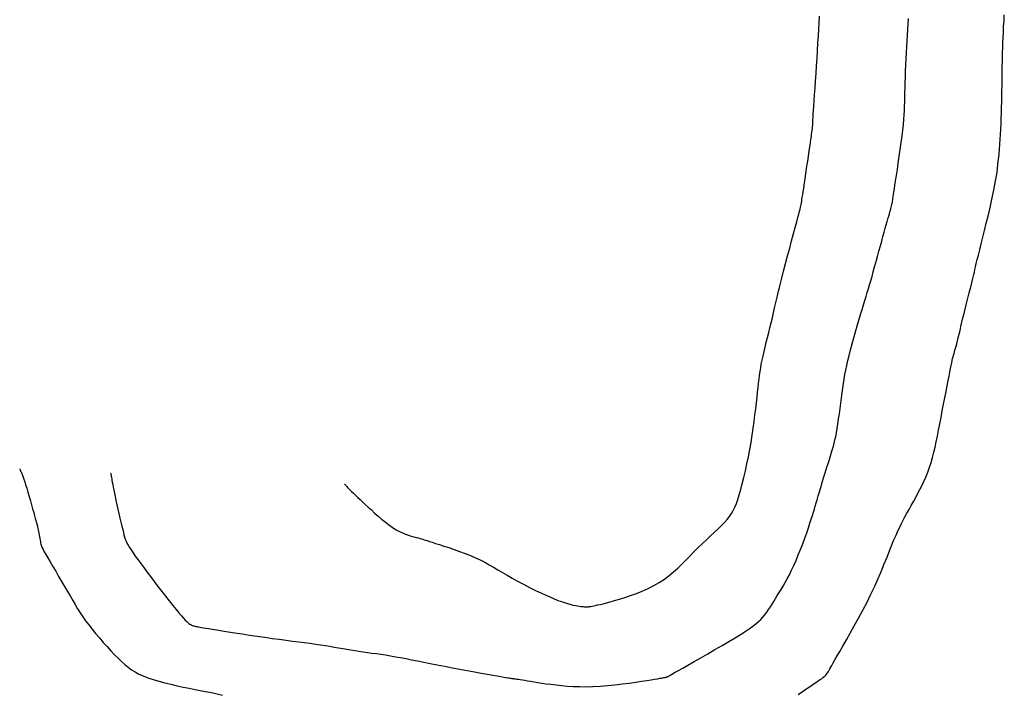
# Model space of a CAD drawing. Header units: millimetres. Extents: x 32690613 to 32693367, y 5343692 to 5344708.
# Tile 145 of 256: x 32692373 to 32692386, y 5344113 to 5344122. Entities that reach past the tile are written whole.
import ezdxf

# ---------------------------------------------------------------- set-up
doc = ezdxf.new("R2010")
doc.units = ezdxf.units.MM
doc.header["$LTSCALE"] = 20
for name, color, linetype in [('02-DGM_HL_492.50', 92, 'Continuous'), ('02-DGM_HL_493.00', 102, 'Continuous'), ('02-DGM_HL_493.50', 112, 'Continuous')]:
    doc.layers.add(name, color=color, linetype=linetype)

msp = doc.modelspace()

# ---------------------------------------------------------------- linework, layer by layer
at = {"layer": '02-DGM_HL_492.50', "elevation": 492.5, "flags": 128}
msp.add_lwpolyline([(32692377.478, 5344115.83), (32692377.479, 5344115.828), (32692377.482, 5344115.824), (32692377.488, 5344115.818), (32692377.495, 5344115.81), (32692377.505, 5344115.799), (32692377.517, 5344115.786), (32692377.532, 5344115.77), (32692377.549, 5344115.753), (32692377.569, 5344115.733), (32692377.592, 5344115.711), (32692377.617, 5344115.687), (32692377.645, 5344115.66), (32692377.676, 5344115.632), (32692377.709, 5344115.601), (32692377.744, 5344115.568), (32692377.782, 5344115.534), (32692377.822, 5344115.497), (32692377.864, 5344115.458), (32692377.907, 5344115.42), (32692377.952, 5344115.381), (32692377.997, 5344115.344), (32692378.042, 5344115.309), (32692378.088, 5344115.276), (32692378.132, 5344115.248), (32692378.176, 5344115.224), (32692378.219, 5344115.203), (32692378.259, 5344115.186), (32692378.298, 5344115.173), (32692378.334, 5344115.161), (32692378.368, 5344115.152), (32692378.398, 5344115.144), (32692378.425, 5344115.138), (32692378.449, 5344115.131), (32692378.471, 5344115.125), (32692378.492, 5344115.119), (32692378.513, 5344115.112), (32692378.538, 5344115.104), (32692378.567, 5344115.094), (32692378.602, 5344115.083), (32692378.644, 5344115.069), (32692378.694, 5344115.053), (32692378.752, 5344115.034), (32692378.816, 5344115.014), (32692378.883, 5344114.991), (32692378.953, 5344114.966), (32692379.023, 5344114.94), (32692379.092, 5344114.913), (32692379.157, 5344114.885), (32692379.219, 5344114.856), (32692379.277, 5344114.826), (32692379.333, 5344114.795), (32692379.388, 5344114.763), (32692379.444, 5344114.73), (32692379.502, 5344114.695), (32692379.562, 5344114.66), (32692379.628, 5344114.622), (32692379.698, 5344114.583), (32692379.773, 5344114.544), (32692379.85, 5344114.504), (32692379.928, 5344114.466), (32692380.005, 5344114.429), (32692380.08, 5344114.395), (32692380.15, 5344114.364), (32692380.215, 5344114.338), (32692380.273, 5344114.317), (32692380.323, 5344114.3), (32692380.367, 5344114.287), (32692380.406, 5344114.277), (32692380.439, 5344114.27), (32692380.467, 5344114.266), (32692380.49, 5344114.263), (32692380.51, 5344114.26), (32692380.526, 5344114.258), (32692380.54, 5344114.257), (32692380.551, 5344114.256), (32692380.559, 5344114.255), (32692380.566, 5344114.254), (32692380.572, 5344114.253), (32692380.577, 5344114.253), (32692380.582, 5344114.253), (32692380.587, 5344114.253), (32692380.592, 5344114.253), (32692380.598, 5344114.254), (32692380.605, 5344114.255), (32692380.614, 5344114.257), (32692380.625, 5344114.259), (32692380.638, 5344114.261), (32692380.654, 5344114.265), (32692380.674, 5344114.268), (32692380.697, 5344114.273), (32692380.724, 5344114.279), (32692380.756, 5344114.286), (32692380.794, 5344114.295), (32692380.837, 5344114.306), (32692380.886, 5344114.319), (32692380.942, 5344114.335), (32692381.005, 5344114.354), (32692381.073, 5344114.375), (32692381.146, 5344114.4), (32692381.221, 5344114.427), (32692381.297, 5344114.457), (32692381.372, 5344114.491), (32692381.446, 5344114.527), (32692381.515, 5344114.567), (32692381.58, 5344114.609), (32692381.64, 5344114.655), (32692381.697, 5344114.702), (32692381.751, 5344114.752), (32692381.803, 5344114.802), (32692381.854, 5344114.854), (32692381.905, 5344114.906), (32692381.957, 5344114.959), (32692382.01, 5344115.01), (32692382.063, 5344115.062), (32692382.117, 5344115.112), (32692382.169, 5344115.161), (32692382.22, 5344115.208), (32692382.268, 5344115.254), (32692382.312, 5344115.297), (32692382.351, 5344115.338), (32692382.385, 5344115.377), (32692382.415, 5344115.415), (32692382.441, 5344115.453), (32692382.464, 5344115.492), (32692382.484, 5344115.534), (32692382.503, 5344115.581), (32692382.522, 5344115.633), (32692382.54, 5344115.692), (32692382.559, 5344115.759), (32692382.579, 5344115.834), (32692382.599, 5344115.915), (32692382.619, 5344116), (32692382.638, 5344116.089), (32692382.657, 5344116.18), (32692382.675, 5344116.273), (32692382.691, 5344116.365), (32692382.706, 5344116.456), (32692382.72, 5344116.546), (32692382.732, 5344116.632), (32692382.742, 5344116.716), (32692382.752, 5344116.796), (32692382.761, 5344116.872), (32692382.769, 5344116.943), (32692382.776, 5344117.009), (32692382.782, 5344117.069), (32692382.788, 5344117.124), (32692382.794, 5344117.176), (32692382.8, 5344117.225), (32692382.807, 5344117.272), (32692382.815, 5344117.32), (32692382.823, 5344117.368), (32692382.833, 5344117.419), (32692382.845, 5344117.472), (32692382.858, 5344117.529), (32692382.872, 5344117.587), (32692382.887, 5344117.648), (32692382.903, 5344117.71), (32692382.918, 5344117.773), (32692382.934, 5344117.836), (32692382.95, 5344117.899), (32692382.965, 5344117.962), (32692382.979, 5344118.026), (32692382.994, 5344118.091), (32692383.01, 5344118.158), (32692383.026, 5344118.229), (32692383.044, 5344118.304), (32692383.063, 5344118.384), (32692383.085, 5344118.47), (32692383.108, 5344118.562), (32692383.134, 5344118.66), (32692383.16, 5344118.759), (32692383.187, 5344118.857), (32692383.212, 5344118.952), (32692383.237, 5344119.042), (32692383.259, 5344119.122), (32692383.278, 5344119.192), (32692383.293, 5344119.249), (32692383.305, 5344119.294), (32692383.314, 5344119.329), (32692383.321, 5344119.357), (32692383.326, 5344119.38), (32692383.33, 5344119.399), (32692383.334, 5344119.417), (32692383.337, 5344119.436), (32692383.341, 5344119.458), (32692383.345, 5344119.482), (32692383.349, 5344119.511), (32692383.354, 5344119.543), (32692383.36, 5344119.58), (32692383.367, 5344119.622), (32692383.374, 5344119.669), (32692383.382, 5344119.721), (32692383.39, 5344119.78), (32692383.4, 5344119.842), (32692383.409, 5344119.907), (32692383.419, 5344119.973), (32692383.428, 5344120.037), (32692383.437, 5344120.099), (32692383.446, 5344120.156), (32692383.453, 5344120.207), (32692383.459, 5344120.251), (32692383.465, 5344120.287), (32692383.469, 5344120.317), (32692383.472, 5344120.343), (32692383.475, 5344120.364), (32692383.478, 5344120.383), (32692383.479, 5344120.401), (32692383.481, 5344120.417), (32692383.482, 5344120.435), (32692383.483, 5344120.454), (32692383.485, 5344120.476), (32692383.486, 5344120.503), (32692383.488, 5344120.535), (32692383.49, 5344120.574), (32692383.493, 5344120.622), (32692383.497, 5344120.679), (32692383.502, 5344120.747), (32692383.507, 5344120.825), (32692383.513, 5344120.909), (32692383.519, 5344121), (32692383.525, 5344121.095), (32692383.532, 5344121.193), (32692383.538, 5344121.291), (32692383.544, 5344121.389), (32692383.55, 5344121.485), (32692383.555, 5344121.577), (32692383.561, 5344121.666), (32692383.565, 5344121.752), (32692383.57, 5344121.833)], dxfattribs=at)
at = {"layer": '02-DGM_HL_493.00', "elevation": 493, "flags": 128}
msp.add_lwpolyline([(32692374.478, 5344115.971), (32692374.479, 5344115.97), (32692374.479, 5344115.968), (32692374.48, 5344115.964), (32692374.481, 5344115.958), (32692374.482, 5344115.951), (32692374.484, 5344115.941), (32692374.486, 5344115.929), (32692374.488, 5344115.914), (32692374.491, 5344115.896), (32692374.495, 5344115.876), (32692374.499, 5344115.852), (32692374.504, 5344115.824), (32692374.51, 5344115.792), (32692374.517, 5344115.756), (32692374.526, 5344115.715), (32692374.535, 5344115.669), (32692374.546, 5344115.619), (32692374.558, 5344115.564), (32692374.571, 5344115.508), (32692374.584, 5344115.451), (32692374.597, 5344115.394), (32692374.61, 5344115.34), (32692374.622, 5344115.29), (32692374.632, 5344115.246), (32692374.641, 5344115.208), (32692374.649, 5344115.175), (32692374.657, 5344115.147), (32692374.665, 5344115.121), (32692374.675, 5344115.097), (32692374.686, 5344115.072), (32692374.701, 5344115.046), (32692374.718, 5344115.017), (32692374.74, 5344114.984), (32692374.765, 5344114.946), (32692374.794, 5344114.905), (32692374.827, 5344114.86), (32692374.863, 5344114.811), (32692374.902, 5344114.758), (32692374.944, 5344114.702), (32692374.988, 5344114.643), (32692375.036, 5344114.581), (32692375.085, 5344114.517), (32692375.134, 5344114.453), (32692375.183, 5344114.39), (32692375.23, 5344114.33), (32692375.275, 5344114.273), (32692375.316, 5344114.222), (32692375.353, 5344114.177), (32692375.385, 5344114.139), (32692375.411, 5344114.109), (32692375.434, 5344114.085), (32692375.453, 5344114.066), (32692375.468, 5344114.052), (32692375.482, 5344114.041), (32692375.494, 5344114.033), (32692375.505, 5344114.027), (32692375.516, 5344114.021), (32692375.527, 5344114.017), (32692375.538, 5344114.013), (32692375.549, 5344114.01), (32692375.56, 5344114.007), (32692375.571, 5344114.004), (32692375.583, 5344114.002), (32692375.595, 5344114), (32692375.609, 5344113.997), (32692375.624, 5344113.994), (32692375.643, 5344113.991), (32692375.667, 5344113.987), (32692375.698, 5344113.982), (32692375.735, 5344113.976), (32692375.782, 5344113.968), (32692375.84, 5344113.959), (32692375.908, 5344113.948), (32692375.986, 5344113.935), (32692376.072, 5344113.922), (32692376.164, 5344113.908), (32692376.26, 5344113.893), (32692376.358, 5344113.878), (32692376.455, 5344113.864), (32692376.55, 5344113.85), (32692376.641, 5344113.838), (32692376.728, 5344113.826), (32692376.811, 5344113.816), (32692376.891, 5344113.806), (32692376.966, 5344113.796), (32692377.038, 5344113.787), (32692377.106, 5344113.777), (32692377.17, 5344113.768), (32692377.232, 5344113.758), (32692377.29, 5344113.749), (32692377.346, 5344113.739), (32692377.401, 5344113.729), (32692377.454, 5344113.719), (32692377.506, 5344113.71), (32692377.558, 5344113.701), (32692377.61, 5344113.693), (32692377.663, 5344113.685), (32692377.717, 5344113.677), (32692377.772, 5344113.67), (32692377.828, 5344113.662), (32692377.886, 5344113.654), (32692377.945, 5344113.646), (32692378.005, 5344113.637), (32692378.067, 5344113.627), (32692378.131, 5344113.615), (32692378.197, 5344113.603), (32692378.266, 5344113.59), (32692378.338, 5344113.575), (32692378.414, 5344113.56), (32692378.493, 5344113.544), (32692378.577, 5344113.527), (32692378.666, 5344113.51), (32692378.76, 5344113.492), (32692378.857, 5344113.474), (32692378.955, 5344113.455), (32692379.052, 5344113.438), (32692379.145, 5344113.421), (32692379.232, 5344113.405), (32692379.311, 5344113.391), (32692379.38, 5344113.378), (32692379.437, 5344113.368), (32692379.483, 5344113.36), (32692379.519, 5344113.354), (32692379.548, 5344113.349), (32692379.57, 5344113.345), (32692379.587, 5344113.343), (32692379.6, 5344113.341), (32692379.611, 5344113.339), (32692379.622, 5344113.337), (32692379.633, 5344113.336), (32692379.645, 5344113.335), (32692379.657, 5344113.333), (32692379.672, 5344113.331), (32692379.689, 5344113.328), (32692379.708, 5344113.325), (32692379.732, 5344113.321), (32692379.759, 5344113.317), (32692379.79, 5344113.312), (32692379.826, 5344113.306), (32692379.865, 5344113.299), (32692379.909, 5344113.292), (32692379.957, 5344113.285), (32692380.009, 5344113.277), (32692380.065, 5344113.269), (32692380.125, 5344113.261), (32692380.19, 5344113.253), (32692380.259, 5344113.245), (32692380.332, 5344113.239), (32692380.409, 5344113.234), (32692380.49, 5344113.231), (32692380.575, 5344113.23), (32692380.664, 5344113.232), (32692380.757, 5344113.237), (32692380.852, 5344113.245), (32692380.946, 5344113.254), (32692381.039, 5344113.265), (32692381.128, 5344113.277), (32692381.212, 5344113.289), (32692381.288, 5344113.3), (32692381.354, 5344113.311), (32692381.41, 5344113.319), (32692381.455, 5344113.327), (32692381.491, 5344113.333), (32692381.52, 5344113.338), (32692381.542, 5344113.341), (32692381.559, 5344113.344), (32692381.571, 5344113.347), (32692381.581, 5344113.349), (32692381.589, 5344113.35), (32692381.596, 5344113.352), (32692381.602, 5344113.353), (32692381.607, 5344113.354), (32692381.611, 5344113.355), (32692381.615, 5344113.357), (32692381.619, 5344113.358), (32692381.623, 5344113.36), (32692381.628, 5344113.363), (32692381.635, 5344113.367), (32692381.646, 5344113.373), (32692381.662, 5344113.383), (32692381.686, 5344113.396), (32692381.718, 5344113.415), (32692381.76, 5344113.439), (32692381.815, 5344113.47), (32692381.882, 5344113.508), (32692381.961, 5344113.553), (32692382.047, 5344113.602), (32692382.137, 5344113.653), (32692382.229, 5344113.706), (32692382.32, 5344113.759), (32692382.407, 5344113.81), (32692382.486, 5344113.857), (32692382.556, 5344113.9), (32692382.616, 5344113.938), (32692382.668, 5344113.973), (32692382.713, 5344114.006), (32692382.752, 5344114.036), (32692382.786, 5344114.065), (32692382.816, 5344114.094), (32692382.843, 5344114.124), (32692382.869, 5344114.154), (32692382.893, 5344114.186), (32692382.916, 5344114.219), (32692382.939, 5344114.253), (32692382.961, 5344114.288), (32692382.983, 5344114.324), (32692383.005, 5344114.361), (32692383.028, 5344114.399), (32692383.052, 5344114.438), (32692383.077, 5344114.479), (32692383.102, 5344114.521), (32692383.129, 5344114.566), (32692383.156, 5344114.615), (32692383.184, 5344114.667), (32692383.212, 5344114.723), (32692383.24, 5344114.784), (32692383.269, 5344114.85), (32692383.298, 5344114.92), (32692383.327, 5344114.992), (32692383.354, 5344115.065), (32692383.38, 5344115.136), (32692383.405, 5344115.205), (32692383.427, 5344115.27), (32692383.447, 5344115.328), (32692383.464, 5344115.38), (32692383.479, 5344115.426), (32692383.492, 5344115.468), (32692383.504, 5344115.508), (32692383.515, 5344115.546), (32692383.527, 5344115.587), (32692383.539, 5344115.629), (32692383.553, 5344115.677), (32692383.569, 5344115.73), (32692383.586, 5344115.787), (32692383.604, 5344115.848), (32692383.623, 5344115.911), (32692383.642, 5344115.973), (32692383.661, 5344116.034), (32692383.679, 5344116.092), (32692383.696, 5344116.146), (32692383.711, 5344116.194), (32692383.724, 5344116.237), (32692383.736, 5344116.277), (32692383.748, 5344116.316), (32692383.758, 5344116.355), (32692383.768, 5344116.396), (32692383.777, 5344116.44), (32692383.786, 5344116.488), (32692383.796, 5344116.543), (32692383.805, 5344116.603), (32692383.815, 5344116.666), (32692383.824, 5344116.732), (32692383.833, 5344116.8), (32692383.843, 5344116.868), (32692383.852, 5344116.935), (32692383.86, 5344116.999), (32692383.869, 5344117.06), (32692383.878, 5344117.119), (32692383.887, 5344117.177), (32692383.896, 5344117.234), (32692383.907, 5344117.292), (32692383.919, 5344117.351), (32692383.933, 5344117.414), (32692383.949, 5344117.481), (32692383.967, 5344117.552), (32692383.987, 5344117.627), (32692384.009, 5344117.704), (32692384.031, 5344117.781), (32692384.053, 5344117.858), (32692384.075, 5344117.933), (32692384.097, 5344118.005), (32692384.117, 5344118.071), (32692384.135, 5344118.131), (32692384.152, 5344118.186), (32692384.167, 5344118.238), (32692384.182, 5344118.288), (32692384.197, 5344118.337), (32692384.212, 5344118.386), (32692384.227, 5344118.438), (32692384.243, 5344118.493), (32692384.259, 5344118.553), (32692384.277, 5344118.617), (32692384.295, 5344118.683), (32692384.314, 5344118.751), (32692384.332, 5344118.818), (32692384.35, 5344118.884), (32692384.367, 5344118.947), (32692384.384, 5344119.007), (32692384.399, 5344119.061), (32692384.413, 5344119.111), (32692384.426, 5344119.156), (32692384.437, 5344119.196), (32692384.448, 5344119.233), (32692384.457, 5344119.265), (32692384.466, 5344119.295), (32692384.473, 5344119.32), (32692384.479, 5344119.343), (32692384.485, 5344119.364), (32692384.49, 5344119.382), (32692384.494, 5344119.399), (32692384.497, 5344119.415), (32692384.501, 5344119.43), (32692384.504, 5344119.445), (32692384.506, 5344119.46), (32692384.509, 5344119.477), (32692384.512, 5344119.495), (32692384.515, 5344119.517), (32692384.519, 5344119.543), (32692384.524, 5344119.576), (32692384.53, 5344119.615), (32692384.537, 5344119.663), (32692384.546, 5344119.721), (32692384.556, 5344119.789), (32692384.568, 5344119.865), (32692384.58, 5344119.948), (32692384.593, 5344120.035), (32692384.606, 5344120.123), (32692384.618, 5344120.21), (32692384.629, 5344120.293), (32692384.638, 5344120.371), (32692384.646, 5344120.442), (32692384.651, 5344120.506), (32692384.656, 5344120.565), (32692384.659, 5344120.621), (32692384.661, 5344120.676), (32692384.663, 5344120.73), (32692384.664, 5344120.787), (32692384.666, 5344120.847), (32692384.668, 5344120.913), (32692384.67, 5344120.982), (32692384.672, 5344121.055), (32692384.674, 5344121.13), (32692384.677, 5344121.208), (32692384.681, 5344121.286), (32692384.684, 5344121.364), (32692384.688, 5344121.441), (32692384.692, 5344121.517), (32692384.697, 5344121.59), (32692384.702, 5344121.663), (32692384.707, 5344121.733), (32692384.711, 5344121.802)], dxfattribs=at)
at = {"layer": '02-DGM_HL_493.50', "elevation": 493.5, "flags": 128}
for points in [[(32692383.298, 5344113.131), (32692383.364, 5344113.177), (32692383.42, 5344113.216), (32692383.466, 5344113.247), (32692383.503, 5344113.272), (32692383.534, 5344113.292), (32692383.558, 5344113.308), (32692383.578, 5344113.321), (32692383.594, 5344113.332), (32692383.607, 5344113.342), (32692383.62, 5344113.351), (32692383.631, 5344113.361), (32692383.641, 5344113.37), (32692383.651, 5344113.38), (32692383.66, 5344113.391), (32692383.669, 5344113.402), (32692383.678, 5344113.414), (32692383.686, 5344113.427), (32692383.695, 5344113.441), (32692383.704, 5344113.458), (32692383.715, 5344113.479), (32692383.729, 5344113.504), (32692383.747, 5344113.536), (32692383.768, 5344113.576), (32692383.795, 5344113.624), (32692383.829, 5344113.682), (32692383.868, 5344113.752), (32692383.914, 5344113.831), (32692383.963, 5344113.918), (32692384.016, 5344114.012), (32692384.07, 5344114.111), (32692384.125, 5344114.212), (32692384.179, 5344114.316), (32692384.23, 5344114.419), (32692384.278, 5344114.52), (32692384.322, 5344114.619), (32692384.363, 5344114.715), (32692384.401, 5344114.806), (32692384.436, 5344114.893), (32692384.468, 5344114.973), (32692384.498, 5344115.048), (32692384.525, 5344115.115), (32692384.551, 5344115.175), (32692384.575, 5344115.229), (32692384.598, 5344115.277), (32692384.62, 5344115.323), (32692384.643, 5344115.367), (32692384.666, 5344115.41), (32692384.691, 5344115.455), (32692384.718, 5344115.502), (32692384.747, 5344115.554), (32692384.778, 5344115.609), (32692384.809, 5344115.667), (32692384.841, 5344115.728), (32692384.873, 5344115.791), (32692384.904, 5344115.854), (32692384.932, 5344115.918), (32692384.959, 5344115.982), (32692384.982, 5344116.045), (32692385.002, 5344116.108), (32692385.02, 5344116.172), (32692385.037, 5344116.237), (32692385.052, 5344116.303), (32692385.067, 5344116.372), (32692385.081, 5344116.445), (32692385.096, 5344116.521), (32692385.112, 5344116.601), (32692385.128, 5344116.685), (32692385.145, 5344116.77), (32692385.161, 5344116.854), (32692385.177, 5344116.937), (32692385.193, 5344117.016), (32692385.207, 5344117.09), (32692385.22, 5344117.157), (32692385.231, 5344117.216), (32692385.241, 5344117.267), (32692385.25, 5344117.312), (32692385.258, 5344117.35), (32692385.265, 5344117.384), (32692385.271, 5344117.413), (32692385.277, 5344117.439), (32692385.283, 5344117.462), (32692385.289, 5344117.484), (32692385.295, 5344117.505), (32692385.301, 5344117.526), (32692385.307, 5344117.549), (32692385.314, 5344117.573), (32692385.322, 5344117.6), (32692385.33, 5344117.63), (32692385.339, 5344117.666), (32692385.349, 5344117.706), (32692385.36, 5344117.751), (32692385.372, 5344117.801), (32692385.384, 5344117.853), (32692385.397, 5344117.907), (32692385.41, 5344117.962), (32692385.423, 5344118.018), (32692385.437, 5344118.074), (32692385.451, 5344118.129), (32692385.464, 5344118.182), (32692385.478, 5344118.233), (32692385.491, 5344118.282), (32692385.503, 5344118.329), (32692385.514, 5344118.373), (32692385.525, 5344118.413), (32692385.534, 5344118.451), (32692385.542, 5344118.484), (32692385.549, 5344118.516), (32692385.556, 5344118.548), (32692385.564, 5344118.581), (32692385.572, 5344118.618), (32692385.581, 5344118.66), (32692385.593, 5344118.709), (32692385.607, 5344118.767), (32692385.624, 5344118.835), (32692385.643, 5344118.912), (32692385.664, 5344118.996), (32692385.687, 5344119.084), (32692385.709, 5344119.175), (32692385.732, 5344119.266), (32692385.753, 5344119.356), (32692385.773, 5344119.442), (32692385.79, 5344119.523), (32692385.806, 5344119.6), (32692385.819, 5344119.672), (32692385.831, 5344119.741), (32692385.842, 5344119.807), (32692385.851, 5344119.871), (32692385.859, 5344119.934), (32692385.866, 5344119.997), (32692385.872, 5344120.06), (32692385.878, 5344120.123), (32692385.883, 5344120.188), (32692385.888, 5344120.252), (32692385.892, 5344120.318), (32692385.896, 5344120.384), (32692385.899, 5344120.452), (32692385.901, 5344120.52), (32692385.904, 5344120.59), (32692385.906, 5344120.661), (32692385.907, 5344120.732), (32692385.909, 5344120.802), (32692385.91, 5344120.872), (32692385.911, 5344120.94), (32692385.912, 5344121.007), (32692385.913, 5344121.07), (32692385.913, 5344121.132), (32692385.914, 5344121.191), (32692385.915, 5344121.249), (32692385.916, 5344121.307), (32692385.918, 5344121.366), (32692385.919, 5344121.426), (32692385.922, 5344121.489), (32692385.924, 5344121.555), (32692385.928, 5344121.625), (32692385.931, 5344121.699), (32692385.936, 5344121.774), (32692385.94, 5344121.85)], [(32692373.311, 5344116.026), (32692373.311, 5344116.026), (32692373.312, 5344116.024), (32692373.312, 5344116.022), (32692373.314, 5344116.019), (32692373.315, 5344116.015), (32692373.317, 5344116.01), (32692373.32, 5344116.003), (32692373.323, 5344115.996), (32692373.328, 5344115.986), (32692373.333, 5344115.974), (32692373.339, 5344115.96), (32692373.346, 5344115.942), (32692373.354, 5344115.919), (32692373.364, 5344115.892), (32692373.375, 5344115.859), (32692373.387, 5344115.82), (32692373.401, 5344115.775), (32692373.416, 5344115.724), (32692373.432, 5344115.671), (32692373.448, 5344115.616), (32692373.463, 5344115.562), (32692373.477, 5344115.51), (32692373.491, 5344115.463), (32692373.502, 5344115.422), (32692373.511, 5344115.39), (32692373.518, 5344115.364), (32692373.524, 5344115.345), (32692373.528, 5344115.331), (32692373.53, 5344115.322), (32692373.532, 5344115.316), (32692373.533, 5344115.312), (32692373.534, 5344115.309), (32692373.534, 5344115.308), (32692373.535, 5344115.305), (32692373.536, 5344115.303), (32692373.536, 5344115.299), (32692373.538, 5344115.293), (32692373.539, 5344115.285), (32692373.541, 5344115.275), (32692373.544, 5344115.261), (32692373.547, 5344115.244), (32692373.551, 5344115.223), (32692373.555, 5344115.201), (32692373.559, 5344115.178), (32692373.564, 5344115.154), (32692373.568, 5344115.131), (32692373.572, 5344115.11), (32692373.576, 5344115.091), (32692373.579, 5344115.075), (32692373.582, 5344115.06), (32692373.586, 5344115.046), (32692373.592, 5344115.031), (32692373.6, 5344115.013), (32692373.611, 5344114.99), (32692373.627, 5344114.962), (32692373.647, 5344114.926), (32692373.673, 5344114.882), (32692373.703, 5344114.83), (32692373.736, 5344114.772), (32692373.773, 5344114.711), (32692373.81, 5344114.646), (32692373.849, 5344114.581), (32692373.887, 5344114.516), (32692373.923, 5344114.453), (32692373.958, 5344114.394), (32692373.991, 5344114.337), (32692374.022, 5344114.283), (32692374.054, 5344114.231), (32692374.087, 5344114.179), (32692374.121, 5344114.128), (32692374.157, 5344114.076), (32692374.196, 5344114.022), (32692374.239, 5344113.967), (32692374.285, 5344113.911), (32692374.333, 5344113.855), (32692374.382, 5344113.799), (32692374.431, 5344113.744), (32692374.481, 5344113.691), (32692374.529, 5344113.641), (32692374.575, 5344113.595), (32692374.619, 5344113.553), (32692374.661, 5344113.514), (32692374.703, 5344113.48), (32692374.747, 5344113.448), (32692374.792, 5344113.419), (32692374.841, 5344113.392), (32692374.895, 5344113.368), (32692374.955, 5344113.344), (32692375.022, 5344113.322), (32692375.094, 5344113.3), (32692375.171, 5344113.28), (32692375.25, 5344113.261), (32692375.331, 5344113.243), (32692375.41, 5344113.226), (32692375.487, 5344113.21), (32692375.56, 5344113.196), (32692375.628, 5344113.183), (32692375.692, 5344113.17), (32692375.751, 5344113.159), (32692375.806, 5344113.147), (32692375.86, 5344113.135), (32692375.911, 5344113.122)]]:
    msp.add_lwpolyline(points, dxfattribs=at)

doc.saveas('drawing.dxf')
